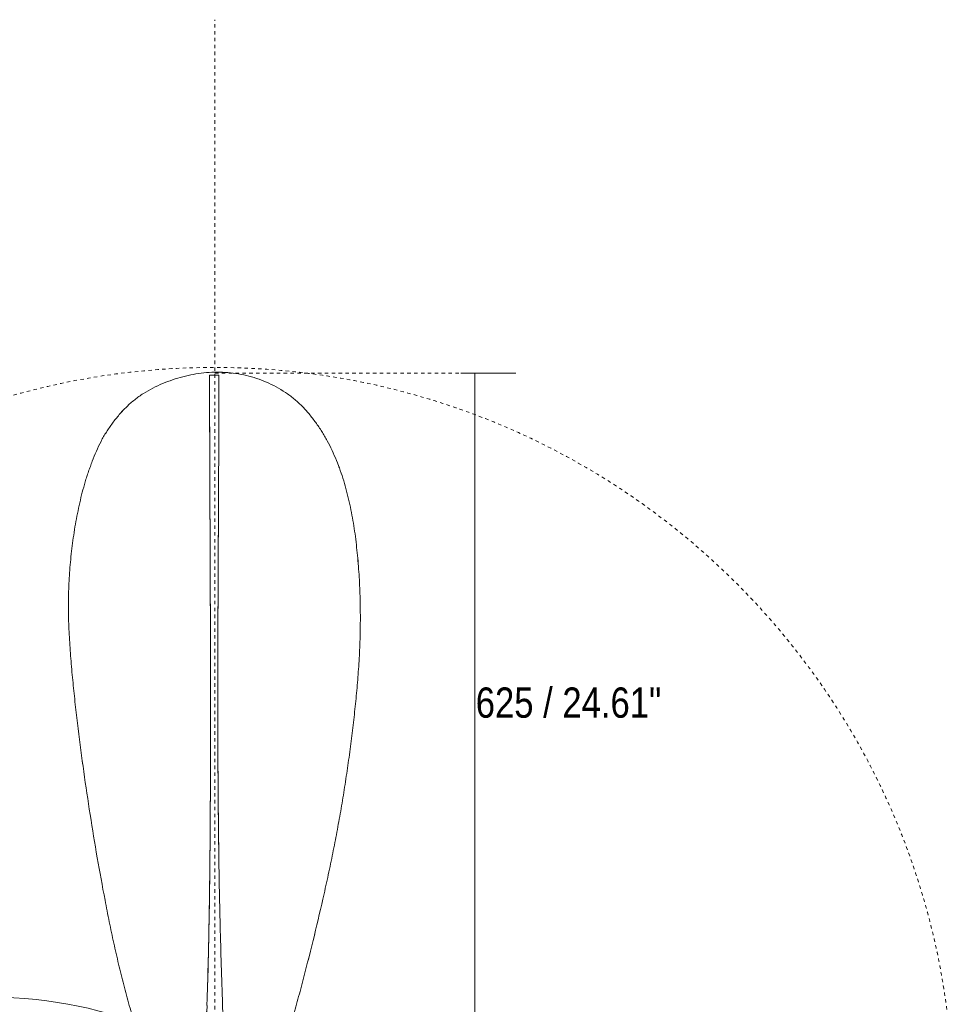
# Model space of a CAD drawing. Header units: millimetres. Extents: x 5789 to 11119, y -1593 to 7544.
# Tile 5 of 5: x 10136 to 10951, y 6683 to 7544. Entities that reach past the tile are written whole.
import ezdxf

# ---------------------------------------------------------------- set-up
doc = ezdxf.new("R2010")
doc.units = ezdxf.units.MM
doc.linetypes.add('Dash', pattern=[6, 3, -3])
for name, color, linetype, lineweight in [('Aparatos eléctricos', 7, 'Continuous', 9), ('Cotas', 7, 'Continuous', 9), ('Cotas-12', 7, 'Continuous', 9)]:
    doc.layers.add(name, color=color, linetype=linetype, lineweight=lineweight)
doc.layers.add('Lighthing Fixture Dim Grey Dash', color=7, linetype='Dash', lineweight=9, true_color=0xd2d2d2)
doc.styles.add('Arial', font='arial.ttf', dxfattribs={"height": 24})
doc.styles.add('Arial Narrow_1', font='ARIALN.TTF', dxfattribs={"height": 26.4})
doc.dimstyles.new('Diameter_-_3mm_Arial', dxfattribs={"dimscale": 304.8, "dimtxt": 24.486226, "dimasz": 0, "dimexe": 0.094488, "dimexo": 0, "dimgap": 0.059055, "dimtad": 3, "dimjust": 3, "dimtih": 1, "dimtoh": 1, "dimdec": 0, "dimzin": 0, "dimdsep": 46, "dimtxsty": 'Arial', "dimblk1": 'NONE', "dimblk2": 'NONE', "dimsah": 1, "dimcen": 0.09, "dimadec": 0, "dimazin": 0, "dimtfac": 1, "dimtdec": 4, "dimtix": 1, "dimtmove": 0, "dimatfit": 2, "dimfxl": 1, "dimtvp": 1, "dimtolj": 1, "dimtzin": 0, "dimarcsym": 2})
doc.dimstyles.new('FARO_-_2_2mm_Arial_Narrow_mm_Inch_Horiz_2', dxfattribs={"dimscale": 304.8, "dimtxt": 27.018578, "dimasz": 0, "dimexe": 0.11811, "dimexo": 0.0625, "dimgap": 0.019685, "dimtad": 3, "dimtih": 1, "dimtoh": 1, "dimdec": 0, "dimzin": 0, "dimdsep": 46, "dimtxsty": 'Arial Narrow_1', "dimblk1": 'NONE', "dimblk2": 'NONE', "dimsah": 1, "dimcen": 0.09, "dimadec": 0, "dimazin": 0, "dimtfac": 1, "dimtdec": 4, "dimtix": 1, "dimtmove": 2, "dimatfit": 3, "dimfxl": 0.03937, "dimfxlon": 1, "dimtvp": 1, "dimtolj": 1, "dimtzin": 0, "dimarcsym": 2})

# ---------------------------------------------------------------- blocks, each defined once
blk = doc.blocks.new('34301 - 34301 PALMA M Brown fan with IP44 motor-607399-Planta_PDF')
at = {"layer": 'Aparatos eléctricos'}
for p, q in [((639.31, 22.78), (639.31, 30.92)), ((639.31, 30.92), (639.31, 22.78)), ((639.31, 30.92), (639.31, 22.78)), ((639.31, 22.78), (639.31, 30.92))]:
    blk.add_line(p, q, dxfattribs=at)
for points, knots in [([(34.44, -29.32), (40.51, -31.61), (52.6, -36), (70.69, -42.04), (88.56, -47.41), (106.47, -52.3), (124.7, -56.77), (143.06, -60.9), (161.73, -64.86), (186.75, -69.82), (217.58, -75.44), (255.33, -81.63), (292.87, -87.2), (324.15, -91.33), (349.31, -94.31), (368.18, -96.29), (386.99, -98.1), (402.65, -99.28), (415.15, -99.93), (427.62, -100.48), (443.21, -100.69), (461.97, -99.96), (480.71, -98.41), (496.48, -96.43), (509.07, -94.41), (518.42, -92.62), (527.72, -90.63), (537.01, -88.45), (544.65, -86.37), (550.69, -84.51), (555.17, -82.98), (559.62, -81.38), (565.58, -79.16), (572.98, -76.19), (580.15, -72.82), (585.67, -69.81), (589.66, -67.38), (593.56, -64.78), (598.72, -61.11), (604.95, -56.17), (611.92, -49.68), (618.09, -42.72), (623.42, -35.11), (628.11, -26.86), (632.11, -18.22), (635.43, -9.52), (638.14, -0.64), (640.2, 8.58), (641.55, 17.9), (642.11, 27.12), (641.88, 36.36), (640.91, 45.73), (639.17, 54.98), (636.66, 63.84), (633.34, 72.47), (629.21, 80.99), (624.34, 89.12), (618.88, 96.62), (612.63, 103.45), (605.56, 109.79), (599.25, 114.63), (594.07, 118.26), (590.17, 120.85), (586.19, 123.31), (580.72, 126.39), (573.64, 129.9), (566.35, 133.03), (560.46, 135.34), (554.57, 137.56), (547.11, 140.05), (537.95, 142.59), (528.68, 144.78), (519.39, 146.76), (510.07, 148.48), (500.65, 149.87), (491.2, 151.02), (478.61, 152.37), (462.79, 153.59), (443.78, 154.35), (425, 154.58), (406.24, 154.23), (387.22, 153.27), (368.24, 151.85), (349.8, 150.07), (331.37, 147.94), (312.43, 145.58), (293.5, 142.95), (274.71, 140.07), (255.96, 136.94), (237.72, 133.6), (219.5, 130.02), (200.43, 126.01), (175.05, 120.38), (151.73, 114.82), (126.44, 108.48), (107.51, 103.57), (92.66, 99.62), (80.8, 96.4), (71.76, 93.92), (62.54, 91.37), (50.17, 87.91), (40.77, 85.24), (34.44, 83.42)], [0, 0, 0, 0, 0.013889, 0.027778, 0.041667, 0.055556, 0.069444, 0.083333, 0.097222, 0.111111, 0.138889, 0.166667, 0.194444, 0.222222, 0.236111, 0.25, 0.263889, 0.277778, 0.284722, 0.291667, 0.305556, 0.319444, 0.333333, 0.347222, 0.354167, 0.361111, 0.368056, 0.375, 0.381944, 0.385417, 0.388889, 0.392361, 0.395833, 0.402778, 0.409722, 0.413194, 0.416667, 0.420139, 0.423611, 0.430556, 0.4375, 0.444444, 0.451389, 0.458333, 0.465278, 0.472222, 0.479167, 0.486111, 0.493056, 0.5, 0.506944, 0.513889, 0.520833, 0.527778, 0.534722, 0.541667, 0.548611, 0.555556, 0.5625, 0.569444, 0.576389, 0.579861, 0.583333, 0.586806, 0.590278, 0.597222, 0.604167, 0.607639, 0.611111, 0.618056, 0.625, 0.631944, 0.638889, 0.645833, 0.652778, 0.659722, 0.666667, 0.680556, 0.694444, 0.708333, 0.722222, 0.736111, 0.75, 0.763889, 0.777778, 0.791667, 0.805556, 0.819444, 0.833333, 0.847222, 0.861111, 0.875, 0.888889, 0.916667, 0.930556, 0.944444, 0.958333, 0.965278, 0.972222, 0.979167, 0.986111, 1, 1, 1, 1]), ([(34.44, 83.42), (40.77, 85.24), (50.17, 87.91), (62.54, 91.37), (71.76, 93.92), (80.8, 96.4), (92.66, 99.62), (113.46, 105.15), (145.91, 113.44), (175.05, 120.38), (200.43, 126.01), (219.5, 130.02), (237.71, 133.6), (255.96, 136.94), (274.71, 140.07), (293.5, 142.95), (312.43, 145.58), (331.37, 147.93), (349.8, 150.07), (368.24, 151.85), (387.22, 153.27), (406.24, 154.23), (425, 154.58), (443.78, 154.35), (462.78, 153.59), (478.6, 152.38), (491.2, 151.02), (500.65, 149.87), (510.07, 148.48), (519.39, 146.76), (528.68, 144.78), (537.95, 142.59), (547.11, 140.05), (556.06, 137.06), (564.88, 133.65), (573.64, 129.9), (580.72, 126.39), (586.19, 123.31), (590.16, 120.85), (594.07, 118.26), (599.25, 114.63), (605.56, 109.79), (611.44, 104.51), (615.77, 100.02), (619.79, 95.37), (624.35, 89.11), (629.21, 80.99), (633.34, 72.47), (636.66, 63.84), (639.17, 54.97), (640.91, 45.72), (641.88, 36.35), (642.11, 27.11), (641.55, 17.9), (640.2, 8.57), (638.14, -0.64), (635.43, -9.52), (632.11, -18.22), (628.11, -26.86), (623.43, -35.11), (618.97, -41.46), (615.02, -46.19), (610.75, -50.77), (604.96, -56.17), (598.72, -61.11), (593.56, -64.78), (589.66, -67.38), (585.67, -69.81), (580.15, -72.82), (572.98, -76.19), (565.58, -79.16), (559.62, -81.38), (555.17, -82.98), (550.7, -84.51), (544.66, -86.37), (537.01, -88.45), (527.72, -90.63), (518.42, -92.62), (509.08, -94.41), (496.48, -96.43), (480.71, -98.41), (461.97, -99.96), (443.21, -100.69), (427.62, -100.48), (415.15, -99.93), (405.78, -99.43), (396.39, -98.82), (383.86, -97.79), (368.18, -96.29), (349.31, -94.31), (330.43, -92.07), (311.65, -89.69), (286.6, -86.27), (255.33, -81.63), (217.58, -75.43), (186.75, -69.82), (161.73, -64.86), (143.06, -60.9), (124.7, -56.77), (106.47, -52.3), (88.56, -47.41), (70.69, -42.04), (52.6, -36), (40.51, -31.61), (34.44, -29.32)], [0, 0, 0, 0, 0.013889, 0.020833, 0.027778, 0.034722, 0.041667, 0.055556, 0.083333, 0.111111, 0.125, 0.138889, 0.152778, 0.166667, 0.180556, 0.194444, 0.208333, 0.222222, 0.236111, 0.25, 0.263889, 0.277778, 0.291667, 0.305556, 0.319444, 0.333333, 0.340278, 0.347222, 0.354167, 0.361111, 0.368056, 0.375, 0.381944, 0.388889, 0.395833, 0.402778, 0.409722, 0.413194, 0.416667, 0.420139, 0.423611, 0.430556, 0.4375, 0.440972, 0.444444, 0.451389, 0.458333, 0.465278, 0.472222, 0.479167, 0.486111, 0.493056, 0.5, 0.506944, 0.513889, 0.520833, 0.527778, 0.534722, 0.541667, 0.548611, 0.555556, 0.559028, 0.5625, 0.569444, 0.576389, 0.579861, 0.583333, 0.586806, 0.590278, 0.597222, 0.604167, 0.607639, 0.611111, 0.614583, 0.618056, 0.625, 0.631944, 0.638889, 0.645833, 0.652778, 0.666667, 0.680556, 0.694444, 0.708333, 0.715278, 0.722222, 0.729167, 0.736111, 0.75, 0.763889, 0.777778, 0.791667, 0.805556, 0.833333, 0.861111, 0.888889, 0.902778, 0.916667, 0.930556, 0.944444, 0.958333, 0.972222, 0.986111, 1, 1, 1, 1]), ([(89.55, 34.21), (112.42, 33.34), (158.17, 31.88), (249.79, 30.25), (364.41, 29.78), (479.01, 30.33), (570.76, 30.8), (616.48, 30.89), (639.31, 30.92)], [0, 0, 0, 0, 0.125, 0.25, 0.5, 0.75, 0.875, 1, 1, 1, 1]), ([(639.31, 30.92), (616.57, 30.92), (570.72, 30.79), (501.96, 30.45), (433.18, 30.11), (341.49, 29.87), (249.77, 30.24), (158.21, 31.89), (112.32, 33.31), (89.55, 34.21)], [-1, -1, -1, -1, -0.875, -0.75, -0.625, -0.5, -0.25, -0.125, 0, 0, 0, 0]), ([(62.29, 7.24), (64.09, 9.85), (68.5, 14.52), (77.85, 19.69), (85.33, 20.79), (89.55, 20.53)], [-1, -1, -1, -1, -0.7, -0.4, 0, 0, 0, 0]), ([(62.29, 7.24), (64.09, 9.85), (68.5, 14.52), (77.85, 19.69), (85.33, 20.79), (89.55, 20.53)], [-1, -1, -1, -1, -0.7, -0.4, 0, 0, 0, 0]), ([(89.55, 20.53), (86.39, 20.72), (79.99, 20.12), (70.15, 15.94), (64.69, 10.72), (62.29, 7.24)], [-1, -1, -1, -1, -0.7, -0.4, 0, 0, 0, 0]), ([(89.55, 20.53), (86.39, 20.72), (79.99, 20.12), (70.15, 15.94), (64.69, 10.72), (62.29, 7.24)], [-1, -1, -1, -1, -0.7, -0.4, 0, 0, 0, 0]), ([(89.55, 20.53), (112.19, 21.26), (157.63, 22.44), (226.73, 23.26), (295.54, 23.62), (387.39, 23.67), (479.18, 23.32), (571.05, 22.9), (616.6, 22.81), (639.31, 22.78)], [0, 0, 0, 0, 0.125, 0.25, 0.375, 0.5, 0.75, 0.875, 1, 1, 1, 1]), ([(639.31, 22.78), (628.26, 22.78), (611.3, 22.81), (588.31, 22.87), (570.94, 22.93), (553.66, 22.99), (536.52, 23.06), (519.41, 23.13), (502.16, 23.21), (484.87, 23.28), (467.71, 23.35), (450.55, 23.41), (433.3, 23.47), (416.03, 23.53), (398.86, 23.57), (381.68, 23.6), (364.43, 23.63), (347.17, 23.64), (330, 23.63), (312.82, 23.61), (295.55, 23.57), (278.3, 23.51), (261.14, 23.43), (243.98, 23.32), (226.68, 23.19), (209.4, 23.02), (192.25, 22.82), (175.09, 22.58), (157.8, 22.29), (140.44, 21.95), (117.49, 21.41), (100.56, 20.92), (89.55, 20.53)], [-1, -1, -1, -1, -0.9375, -0.90625, -0.875, -0.84375, -0.8125, -0.78125, -0.75, -0.71875, -0.6875, -0.65625, -0.625, -0.59375, -0.5625, -0.53125, -0.5, -0.46875, -0.4375, -0.40625, -0.375, -0.34375, -0.3125, -0.28125, -0.25, -0.21875, -0.1875, -0.15625, -0.125, -0.09375, -0.0625, 0, 0, 0, 0]), ([(89.55, 20.53), (100.56, 20.92), (117.49, 21.41), (140.44, 21.95), (157.8, 22.29), (175.09, 22.58), (192.25, 22.82), (209.4, 23.02), (226.67, 23.19), (243.98, 23.32), (261.14, 23.43), (278.3, 23.51), (295.55, 23.57), (312.82, 23.61), (330, 23.63), (347.17, 23.64), (364.42, 23.63), (381.68, 23.6), (398.85, 23.57), (416.03, 23.53), (433.3, 23.47), (450.55, 23.41), (467.7, 23.35), (484.87, 23.28), (502.16, 23.21), (519.41, 23.13), (536.52, 23.06), (553.66, 22.99), (570.94, 22.93), (588.31, 22.87), (611.3, 22.81), (628.26, 22.78), (639.31, 22.78)], [-1, -1, -1, -1, -0.9375, -0.90625, -0.875, -0.84375, -0.8125, -0.78125, -0.75, -0.71875, -0.6875, -0.65625, -0.625, -0.59375, -0.5625, -0.53125, -0.5, -0.46875, -0.4375, -0.40625, -0.375, -0.34375, -0.3125, -0.28125, -0.25, -0.21875, -0.1875, -0.15625, -0.125, -0.09375, -0.0625, 0, 0, 0, 0])]:
    blk.add_open_spline(points, degree=3, knots=knots, dxfattribs=at)
for points in [[(89.55, 34.21), (87.07, 34.02), (82.06, 34.24), (74.82, 36.28), (68.23, 39.93), (64.53, 43.3), (62.9, 45.17)], [(62.9, 45.17), (64.53, 43.3), (68.23, 39.93), (74.82, 36.28), (82.06, 34.24), (87.07, 34.02), (89.55, 34.21)], [(62.9, 45.17), (64.53, 43.3), (68.23, 39.93), (74.82, 36.28), (82.06, 34.24), (87.07, 34.02), (89.55, 34.21)], [(89.55, 34.21), (87.07, 34.02), (82.06, 34.24), (74.82, 36.28), (68.23, 39.93), (64.53, 43.3), (62.9, 45.17)], [(639.31, 30.92), (616.48, 30.89), (570.76, 30.8), (501.95, 30.45), (433.19, 30.11), (364.41, 29.93), (295.64, 30.06), (226.89, 30.65), (158.17, 31.88), (112.42, 33.34), (89.55, 34.21)], [(89.55, 34.21), (112.32, 33.31), (158.21, 31.89), (226.88, 30.65), (295.64, 30.06), (364.41, 29.93), (433.18, 30.11), (501.96, 30.45), (570.72, 30.79), (616.57, 30.92), (639.31, 30.92)], [(639.31, 22.78), (616.6, 22.81), (571.05, 22.9), (502.14, 23.21), (433.3, 23.49), (364.43, 23.66), (295.54, 23.62), (226.72, 23.26), (157.63, 22.44), (112.19, 21.26), (89.55, 20.53)]]:
    blk.add_open_spline(points, degree=3, dxfattribs=at)
blk = doc.blocks.new('DIMBLOCK9-Planta_PDF')
at = {"layer": 'Cotas-12', "color": 8, "true_color": 0x787878}
for p, q in [((10299.84, 6588.99), (10311.9, 6600.92)), ((10299.9, 6600.99), (10311.84, 6588.92)), ((10305.87, 6594.95), (9660.88, 6598.58)), ((10305.87, 6594.95), (10950.86, 6591.32))]:
    blk.add_line(p, q, dxfattribs=at)
for start, end in [(177.11926, 182.2359), (357.11926, 2.2359)]:
    blk.add_arc((10305.87, 6594.95), 645, start, end, dxfattribs=at)
blk.add_ellipse((10109.86, 6596.06), major_axis=(-196.01, 1.1), ratio=0.477409, start_param=3.141593, end_param=4.712389, dxfattribs=at)
at = {"layer": 'Cotas-12', "color": 0, "insert": (9901.69, 6701.96), "char_height": 24, "width": 250.4376, "attachment_point": 1, "line_spacing_factor": 0.941778, "style": 'Arial'}
blk.add_mtext('ø 1290 / 50.8"', dxfattribs=at)
blk = doc.blocks.new('_None')
blk = doc.blocks.new('DIMBLOCK11-Planta_PDF')
at = {"layer": 'Cotas-12', "color": 251, "true_color": 0x5b5b5b}
for p, q in [((10533.04, 7234.95), (10521.04, 7234.95)), ((10533.04, 6660.22), (10533.04, 7234.95)), ((10533.04, 7234.95), (10569.04, 7234.95)), ((10533.04, 6660.22), (10521.04, 6660.22)), ((10533.04, 6660.22), (10569.04, 6660.22))]:
    blk.add_line(p, q, dxfattribs=at)
at = {"layer": 'Cotas-12', "color": 0, "insert": (10533.97, 6960.27), "char_height": 26.4, "width": 194.5338, "attachment_point": 1, "line_spacing_factor": 0.974696, "style": 'Arial Narrow_1'}
blk.add_mtext('\u202c625 / 24.61"', dxfattribs=at)

msp = doc.modelspace()

# ---------------------------------------------------------------- linework, layer by layer
at = {"layer": 'Lighthing Fixture Dim Grey Dash'}
for p, q in [((10306.17, 6594.95), (10306.17, 7543.85)), ((10306.17, 7234.95), (10526.17, 7234.95))]:
    msp.add_line(p, q, dxfattribs=at)
msp.add_circle((10305.87, 6594.95), 645, dxfattribs=at)

# ---------------------------------------------------------------- block references
at = {"layer": 'Aparatos eléctricos', "extrusion": (0, 0, -1), "rotation": 89.99999999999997}
msp.add_blockref('34301 - 34301 PALMA M Brown fan with IP44 motor-607399-Planta_PDF', (-10278.68, 6593.84), dxfattribs=at)

# ---------------------------------------------------------------- dimensions: what is measured, and where the dimension line sits
at = {"layer": 'Cotas', "color": 251, "true_color": 0x5b5b5b}
dim = msp.add_linear_dim(base=(10533.04, 7234.95), p1=(10521.04, 6660.22), p2=(10521.04, 7234.95), angle=90, text='\u202c625 / 24.61"', dimstyle='FARO_-_2_2mm_Arial_Narrow_mm_Inch_Horiz_2', override={"dimtih": 1, "dimtoh": 1, "dimpost": '<>', "dimfxl": 574.728031}, dxfattribs=at)
dim.commit()
dim.dimension.update_dxf_attribs({"geometry": 'DIMBLOCK11-Planta_PDF', "text_midpoint": (10631.24, 6942.67), "dimtype": 160})
at = {"layer": 'Cotas', "color": 8, "true_color": 0x787878}
dim = msp.add_diameter_dim_2p(p1=(10950.86, 6591.32), p2=(9660.88, 6598.58), dimstyle='Diameter_-_3mm_Arial', override={"dimpost": 'ø<>'}, dxfattribs=at)
dim.commit()
dim.dimension.update_dxf_attribs({"geometry": 'DIMBLOCK9-Planta_PDF', "text_midpoint": (10306.06, 6629.19)})

doc.saveas('drawing.dxf')
